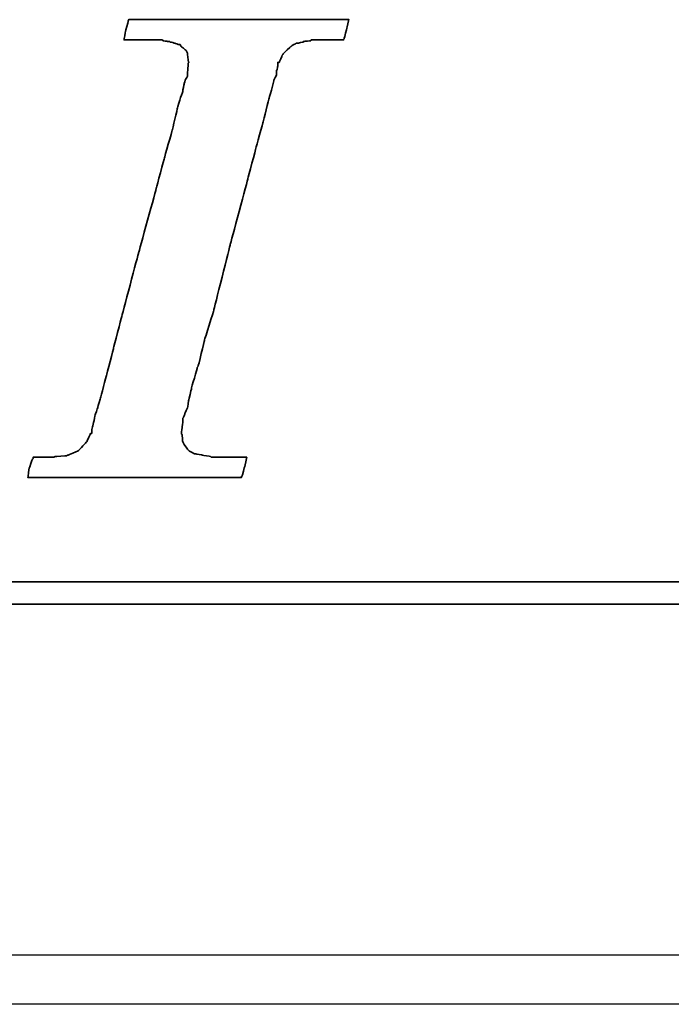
# Model space of a CAD drawing. Header units: millimetres. Extents: x -386 to 3135, y -1989 to 860.
# Tile 221 of 256: x -97.54 to -90.89, y -617.71 to -607.66. Entities that reach past the tile are written whole.
import ezdxf

# ---------------------------------------------------------------- set-up
doc = ezdxf.new("R2010")
doc.units = ezdxf.units.MM
doc.layers.get('0').update_dxf_attribs({"linetype": 'CONTINUOUS'})
doc.layers.add('DIM', color=4, linetype='CONTINUOUS')
doc.layers.add('layer 1', color=7, linetype='CONTINUOUS')

# ---------------------------------------------------------------- blocks, each defined once
blk = doc.blocks.new('TBI MOTION logo(完整正式版)')
at = {"layer": 'layer 1', "color": 22, "lineweight": 35}
for points, knots in [([(-40.59125, -7.94375), (-40.59125, -7.94375), (-40.97375, -7.94375), (-40.97375, -7.94375), (-40.97375, -7.94375), (-40.97375, -7.94375), (-41.38125, -7.94375), (-41.38125, -7.94375), (-41.38125, -7.94375), (-41.38125, -7.94375), (-41.54875, -7.94375), (-41.54875, -7.94375), (-41.54875, -7.94375), (-41.54875, -7.94375), (-41.59875, -7.94375), (-41.59875, -7.94375), (-41.59875, -7.94375), (-41.59875, -7.94375), (-41.88375, -7.94375), (-41.88375, -7.94375), (-41.88375, -7.94375), (-41.88375, -7.94375), (-41.90875, -7.91875), (-41.90875, -7.91875), (-41.90875, -7.91875), (-41.90875, -7.91875), (-42.19875, -7.87125), (-42.19875, -7.87125), (-42.19875, -7.87125), (-42.19875, -7.87125), (-42.43875, -7.82375), (-42.43875, -7.82375), (-42.43875, -7.82375), (-42.43875, -7.82375), (-42.45875, -7.82375), (-42.45875, -7.82375), (-42.45875, -7.82375), (-42.45875, -7.82375), (-42.48625, -7.82375), (-42.48625, -7.82375), (-42.48625, -7.82375), (-42.48625, -7.82375), (-42.67625, -7.72375), (-42.67625, -7.72375), (-42.67625, -7.72375), (-42.67625, -7.72375), (-42.70125, -7.70375), (-42.70125, -7.70375), (-42.70125, -7.70375), (-42.70125, -7.70375), (-42.72375, -7.67875), (-42.72375, -7.67875), (-42.72375, -7.67875), (-42.72375, -7.67875), (-42.86875, -7.48875), (-42.86875, -7.48875), (-42.86875, -7.48875), (-42.86875, -7.48875), (-42.89375, -7.43875), (-42.89375, -7.43875), (-42.89375, -7.43875), (-42.89375, -7.43875), (-42.91875, -7.38875), (-42.91875, -7.38875), (-42.91875, -7.38875), (-42.91875, -7.38875), (-42.93875, -7.12875), (-42.93875, -7.12875), (-42.93875, -7.12875), (-42.93875, -7.12875), (-42.96375, -7.10375), (-42.96375, -7.10375), (-42.96375, -7.10375), (-42.96375, -7.10375), (-42.96375, -7.05375), (-42.96375, -7.05375), (-42.96375, -7.05375), (-42.96375, -7.05375), (-42.96375, -7.00875), (-42.96375, -7.00875), (-42.96375, -7.00875), (-42.96375, -7.00875), (-42.91875, -6.69625), (-42.91875, -6.69625), (-42.91875, -6.69625), (-42.91875, -6.69625), (-42.91875, -6.62375), (-42.91875, -6.62375), (-42.91875, -6.62375), (-42.91875, -6.62375), (-42.91875, -6.59625), (-42.91875, -6.59625), (-42.91875, -6.59625), (-42.91875, -6.59625), (-42.91875, -6.57375), (-42.91875, -6.57375), (-42.91875, -6.57375), (-42.91875, -6.57375), (-42.91875, -6.52875), (-42.91875, -6.52875), (-42.91875, -6.52875), (-42.91875, -6.52875), (-42.89375, -6.50375), (-42.89375, -6.50375), (-42.89375, -6.50375), (-42.89375, -6.50375), (-42.84375, -6.38375), (-42.84375, -6.38375), (-42.84375, -6.38375), (-42.84375, -6.38375), (-42.84375, -6.35875), (-42.84375, -6.35875), (-42.84375, -6.35875), (-42.84375, -6.35875), (-42.74625, -6.14375), (-42.74625, -6.14375), (-42.74625, -6.14375), (-42.74625, -6.14375), (-42.70125, -5.85375), (-42.70125, -5.85375), (-42.70125, -5.85375), (-42.70125, -5.85375), (-42.60375, -5.47125), (-42.60375, -5.47125), (-42.60375, -5.47125), (-42.60375, -5.47125), (-42.60375, -5.44875), (-42.60375, -5.44875), (-42.60375, -5.44875), (-42.60375, -5.44875), (-42.38875, -4.67875), (-42.38875, -4.67875), (-42.38875, -4.67875), (-42.38875, -4.67875), (-42.36375, -4.65375), (-42.36375, -4.65375), (-42.36375, -4.65375), (-42.36375, -4.65375), (-42.12375, -3.69625), (-42.12375, -3.69625), (-42.12375, -3.69625), (-42.12375, -3.69625), (-42.12375, -3.67374), (-42.12375, -3.67374), (-42.12375, -3.67374), (-42.12375, -3.67374), (-41.78875, -2.59374), (-41.78875, -2.59374), (-41.78875, -2.59374), (-41.78875, -2.59374), (-41.18875, -0.19375), (-41.18875, -0.19375), (-41.18875, -0.19375), (-41.18875, -0.19375), (-40.54375, 2.20624), (-40.54375, 2.20624), (-40.54375, 2.20624), (-40.54375, 2.20624), (-40.25375, 3.30875), (-40.25375, 3.30875), (-40.25375, 3.30875), (-40.25375, 3.30875), (-39.98875, 4.27125), (-39.98875, 4.27125), (-39.98875, 4.27125), (-39.98875, 4.27125), (-39.77375, 5.13125), (-39.77375, 5.13125), (-39.77375, 5.13125), (-39.77375, 5.13125), (-39.67875, 5.47125), (-39.67875, 5.47125), (-39.67875, 5.47125), (-39.67875, 5.47125), (-39.60375, 5.75625), (-39.60375, 5.75625), (-39.60375, 5.75625), (-39.60375, 5.75625), (-39.60375, 5.78125), (-39.60375, 5.78125), (-39.60375, 5.78125), (-39.60375, 5.78125), (-39.50875, 5.97125), (-39.50875, 5.97125), (-39.50875, 5.97125), (-39.50875, 5.97125), (-39.50875, 6.13875), (-39.50875, 6.13875), (-39.50875, 6.13875), (-39.50875, 6.13875), (-39.48625, 6.16625), (-39.48625, 6.16625), (-39.48625, 6.16625), (-39.48625, 6.16625), (-39.46125, 6.28625), (-39.46125, 6.28625), (-39.46125, 6.28625), (-39.46125, 6.28625), (-39.46125, 6.42625), (-39.46125, 6.42625), (-39.46125, 6.42625), (-39.46125, 6.42625), (-39.41375, 6.42625), (-39.41375, 6.42625), (-39.41375, 6.42625), (-39.41375, 6.42625), (-39.29375, 6.69125), (-39.29375, 6.69125), (-39.29375, 6.69125), (-39.29375, 6.69125), (-39.26875, 6.74125), (-39.26875, 6.74125), (-39.26875, 6.74125), (-39.26875, 6.74125), (-39.24375, 6.76625), (-39.24375, 6.76625), (-39.24375, 6.76625), (-39.24375, 6.76625), (-38.98375, 7.00624), (-38.98375, 7.00624), (-38.98375, 7.00624), (-38.98375, 7.00624), (-38.95625, 7.02624), (-38.95625, 7.02624), (-38.95625, 7.02624), (-38.95625, 7.02624), (-38.78875, 7.12624), (-38.78875, 7.12624), (-38.78875, 7.12624), (-38.78875, 7.12624), (-38.76375, 7.12624), (-38.76375, 7.12624), (-38.76375, 7.12624), (-38.76375, 7.12624), (-38.74375, 7.12624), (-38.74375, 7.12624), (-38.74375, 7.12624), (-38.74375, 7.12624), (-38.52875, 7.17125), (-38.52875, 7.17125), (-38.52875, 7.17125), (-38.52875, 7.17125), (-38.52875, 7.19624), (-38.52875, 7.19624), (-38.52875, 7.19624), (-38.52875, 7.19624), (-38.50375, 7.19624), (-38.50375, 7.19624), (-38.50375, 7.19624), (-38.50375, 7.19624), (-38.26125, 7.21875), (-38.26125, 7.21875), (-38.26125, 7.21875), (-38.26125, 7.21875), (-38.23875, 7.24624), (-38.23875, 7.24624), (-38.23875, 7.24624), (-38.23875, 7.24624), (-38.21625, 7.24624), (-38.21625, 7.24624), (-38.21625, 7.24624), (-38.21625, 7.24624), (-38.18875, 7.24624), (-38.18875, 7.24624), (-38.18875, 7.24624), (-38.18875, 7.24624), (-37.90375, 7.24624), (-37.90375, 7.24624), (-37.90375, 7.24624), (-37.90375, 7.24624), (-37.85375, 7.24624), (-37.85375, 7.24624), (-37.85375, 7.24624), (-37.85375, 7.24624), (-37.75875, 7.24624), (-37.75875, 7.24624), (-37.75875, 7.24624), (-37.75875, 7.24624), (-37.42375, 7.24624), (-37.42375, 7.24624), (-37.42375, 7.24624), (-37.42375, 7.24624), (-37.08875, 7.24624), (-37.08875, 7.24624), (-37.08875, 7.24624), (-37.08875, 7.24624), (-37.06375, 7.24624), (-37.06375, 7.24624), (-37.06375, 7.24624), (-37.06375, 7.24624), (-37.06375, 7.26624), (-37.06375, 7.26624), (-37.06375, 7.26624), (-37.06375, 7.26624), (-37.03875, 7.29125), (-37.03875, 7.29125), (-37.03875, 7.29125), (-37.03875, 7.29125), (-37.03875, 7.31625), (-37.03875, 7.31625), (-37.03875, 7.31625), (-37.03875, 7.31625), (-36.94125, 7.67625), (-36.94125, 7.67625), (-36.94125, 7.67625), (-36.94125, 7.67625), (-36.86875, 7.98625), (-36.86875, 7.98625), (-36.86875, 7.98625), (-36.86875, 7.98625), (-36.98875, 7.98625), (-36.98875, 7.98625), (-36.98875, 7.98625), (-36.98875, 7.98625), (-37.42375, 7.98625), (-37.42375, 7.98625), (-37.42375, 7.98625), (-37.42375, 7.98625), (-37.94875, 7.98625), (-37.94875, 7.98625), (-37.94875, 7.98625), (-37.94875, 7.98625), (-38.57375, 7.98625), (-38.57375, 7.98625), (-38.57375, 7.98625), (-38.57375, 7.98625), (-39.29375, 7.98625), (-39.29375, 7.98625), (-39.29375, 7.98625), (-39.29375, 7.98625), (-40.82875, 7.98625), (-40.82875, 7.98625), (-40.82875, 7.98625), (-40.82875, 7.98625), (-42.36375, 7.98625), (-42.36375, 7.98625), (-42.36375, 7.98625), (-42.36375, 7.98625), (-43.08375, 7.98625), (-43.08375, 7.98625), (-43.08375, 7.98625), (-43.08375, 7.98625), (-43.70875, 7.98625), (-43.70875, 7.98625), (-43.70875, 7.98625), (-43.70875, 7.98625), (-44.23375, 7.98625), (-44.23375, 7.98625), (-44.23375, 7.98625), (-44.23375, 7.98625), (-44.66875, 7.98625), (-44.66875, 7.98625), (-44.66875, 7.98625), (-44.66875, 7.98625), (-44.88375, 7.98625), (-44.88375, 7.98625), (-44.88375, 7.98625), (-44.88375, 7.98625), (-44.90875, 7.94125), (-44.90875, 7.94125), (-44.90875, 7.94125), (-44.90875, 7.94125), (-44.90875, 7.91625), (-44.90875, 7.91625), (-44.90875, 7.91625), (-44.90875, 7.91625), (-45.00375, 7.55625), (-45.00375, 7.55625), (-45.00375, 7.55625), (-45.00375, 7.55625), (-45.05375, 7.24624), (-45.05375, 7.24624), (-45.05375, 7.24624), (-45.05375, 7.24624), (-44.61875, 7.24624), (-44.61875, 7.24624), (-44.61875, 7.24624), (-44.61875, 7.24624), (-44.11375, 7.24624), (-44.11375, 7.24624), (-44.11375, 7.24624), (-44.11375, 7.24624), (-43.99375, 7.24624), (-43.99375, 7.24624), (-43.99375, 7.24624), (-43.99375, 7.24624), (-43.94625, 7.24624), (-43.94625, 7.24624), (-43.94625, 7.24624), (-43.94625, 7.24624), (-43.92374, 7.24624), (-43.92374, 7.24624), (-43.92374, 7.24624), (-43.92374, 7.24624), (-43.65875, 7.24624), (-43.65875, 7.24624), (-43.65875, 7.24624), (-43.65875, 7.24624), (-43.63875, 7.21875), (-43.63875, 7.21875), (-43.63875, 7.21875), (-43.63875, 7.21875), (-43.46875, 7.19624), (-43.46875, 7.19624), (-43.46875, 7.19624), (-43.46875, 7.19624), (-43.39875, 7.19624), (-43.39875, 7.19624), (-43.39875, 7.19624), (-43.39875, 7.19624), (-43.37125, 7.17125), (-43.37125, 7.17125), (-43.37125, 7.17125), (-43.37125, 7.17125), (-43.34875, 7.17125), (-43.34875, 7.17125), (-43.34875, 7.17125), (-43.34875, 7.17125), (-43.20375, 7.12624), (-43.20375, 7.12624), (-43.20375, 7.12624), (-43.20375, 7.12624), (-43.05875, 7.07624), (-43.05875, 7.07624), (-43.05875, 7.07624), (-43.05875, 7.07624), (-43.01375, 7.07624), (-43.01375, 7.07624), (-43.01375, 7.07624), (-43.01375, 7.07624), (-42.98875, 7.02624), (-42.98875, 7.02624), (-42.98875, 7.02624), (-42.98875, 7.02624), (-42.79875, 6.86125), (-42.79875, 6.86125), (-42.79875, 6.86125), (-42.79875, 6.86125), (-42.77375, 6.81125), (-42.77375, 6.81125), (-42.77375, 6.81125), (-42.77375, 6.81125), (-42.74625, 6.76625), (-42.74625, 6.76625), (-42.74625, 6.76625), (-42.74625, 6.76625), (-42.72375, 6.47625), (-42.72375, 6.47625), (-42.72375, 6.47625), (-42.72375, 6.47625), (-42.70125, 6.45124), (-42.70125, 6.45124), (-42.70125, 6.45124), (-42.70125, 6.45124), (-42.70125, 6.42625), (-42.70125, 6.42625), (-42.70125, 6.42625), (-42.70125, 6.42625), (-42.72375, 6.40625), (-42.72375, 6.40625), (-42.72375, 6.40625), (-42.72375, 6.40625), (-42.74625, 5.97125), (-42.74625, 5.97125), (-42.74625, 5.97125), (-42.74625, 5.97125), (-42.74625, 5.94625), (-42.74625, 5.94625), (-42.74625, 5.94625), (-42.74625, 5.94625), (-42.74625, 5.92625), (-42.74625, 5.92625), (-42.74625, 5.92625), (-42.74625, 5.92625), (-42.77375, 5.87625), (-42.77375, 5.87625), (-42.77375, 5.87625), (-42.77375, 5.87625), (-42.81875, 5.80625), (-42.81875, 5.80625), (-42.81875, 5.80625), (-42.81875, 5.80625), (-42.86875, 5.63625), (-42.86875, 5.63625), (-42.86875, 5.63625), (-42.86875, 5.63625), (-42.91875, 5.39625), (-42.91875, 5.39625), (-42.91875, 5.39625), (-42.91875, 5.39625), (-42.91875, 5.37124), (-42.91875, 5.37124), (-42.91875, 5.37124), (-42.91875, 5.37124), (-43.01375, 5.10874), (-43.01375, 5.10874), (-43.01375, 5.10874), (-43.01375, 5.10874), (-43.10875, 4.77124), (-43.10875, 4.77124), (-43.10875, 4.77124), (-43.10875, 4.77124), (-43.29875, 3.95625), (-43.29875, 3.95625), (-43.29875, 3.95625), (-43.29875, 3.95625), (-43.58875, 2.95125), (-43.58875, 2.95125), (-43.58875, 2.95125), (-43.58875, 2.95125), (-43.87375, 1.87125), (-43.87375, 1.87125), (-43.87375, 1.87125), (-43.87375, 1.87125), (-44.52625, -0.50374), (-44.52625, -0.50374), (-44.52625, -0.50374), (-44.52625, -0.50374), (-45.14875, -2.85375), (-45.14875, -2.85375), (-45.14875, -2.85375), (-45.14875, -2.85375), (-45.43375, -3.95875), (-45.43375, -3.95875), (-45.43375, -3.95875), (-45.43375, -3.95875), (-45.69875, -4.96875), (-45.69875, -4.96875), (-45.69875, -4.96875), (-45.69875, -4.96875), (-45.91375, -5.78375), (-45.91375, -5.78375), (-45.91375, -5.78375), (-45.91375, -5.78375), (-46.01375, -6.11875), (-46.01375, -6.11875), (-46.01375, -6.11875), (-46.01375, -6.11875), (-46.01375, -6.14375), (-46.01375, -6.14375), (-46.01375, -6.14375), (-46.01375, -6.14375), (-46.10875, -6.40875), (-46.10875, -6.40875), (-46.10875, -6.40875), (-46.10875, -6.40875), (-46.15375, -6.64875), (-46.15375, -6.64875), (-46.15375, -6.64875), (-46.15375, -6.64875), (-46.20375, -6.83875), (-46.20375, -6.83875), (-46.20375, -6.83875), (-46.20375, -6.83875), (-46.22875, -6.93375), (-46.22875, -6.93375), (-46.22875, -6.93375), (-46.22875, -6.93375), (-46.22875, -7.07875), (-46.22875, -7.07875), (-46.22875, -7.07875), (-46.22875, -7.07875), (-46.27375, -7.07875), (-46.27375, -7.07875), (-46.27375, -7.07875), (-46.27375, -7.07875), (-46.39375, -7.34375), (-46.39375, -7.34375), (-46.39375, -7.34375), (-46.39375, -7.34375), (-46.39375, -7.36875), (-46.39375, -7.36875), (-46.39375, -7.36875), (-46.39375, -7.36875), (-46.42125, -7.38875), (-46.42125, -7.38875), (-46.42125, -7.38875), (-46.42125, -7.38875), (-46.68375, -7.67875), (-46.68375, -7.67875), (-46.68375, -7.67875), (-46.68375, -7.67875), (-46.70875, -7.70375), (-46.70875, -7.70375), (-46.70875, -7.70375), (-46.70875, -7.70375), (-46.75375, -7.72375), (-46.75375, -7.72375), (-46.75375, -7.72375), (-46.75375, -7.72375), (-47.08875, -7.87125), (-47.08875, -7.87125), (-47.08875, -7.87125), (-47.08875, -7.87125), (-47.11625, -7.87125), (-47.11625, -7.87125), (-47.11625, -7.87125), (-47.11625, -7.87125), (-47.13875, -7.89375), (-47.13875, -7.89375), (-47.13875, -7.89375), (-47.13875, -7.89375), (-47.56875, -7.91875), (-47.56875, -7.91875), (-47.56875, -7.91875), (-47.56875, -7.91875), (-47.59625, -7.94375), (-47.59625, -7.94375), (-47.59625, -7.94375), (-47.59625, -7.94375), (-47.64375, -7.94375), (-47.64375, -7.94375), (-47.64375, -7.94375), (-47.64375, -7.94375), (-47.73625, -7.94375), (-47.73625, -7.94375), (-47.73625, -7.94375), (-47.73625, -7.94375), (-48.07375, -7.94375), (-48.07375, -7.94375), (-48.07375, -7.94375), (-48.07375, -7.94375), (-48.36125, -7.94375), (-48.36125, -7.94375), (-48.36125, -7.94375), (-48.36125, -7.94375), (-48.36125, -7.96625), (-48.36125, -7.96625), (-48.36125, -7.96625), (-48.36125, -7.96625), (-48.36125, -7.99125), (-48.36125, -7.99125), (-48.36125, -7.99125), (-48.36125, -7.99125), (-48.38875, -8.01375), (-48.38875, -8.01375), (-48.38875, -8.01375), (-48.38875, -8.01375), (-48.50875, -8.34875), (-48.50875, -8.34875), (-48.50875, -8.34875), (-48.50875, -8.34875), (-48.55375, -8.68625), (-48.55375, -8.68625), (-48.55375, -8.68625), (-48.55375, -8.68625), (-48.45875, -8.68625), (-48.45875, -8.68625), (-48.45875, -8.68625), (-48.45875, -8.68625), (-48.07375, -8.68625), (-48.07375, -8.68625), (-48.07375, -8.68625), (-48.07375, -8.68625), (-47.52375, -8.68625), (-47.52375, -8.68625), (-47.52375, -8.68625), (-47.52375, -8.68625), (-46.92375, -8.68625), (-46.92375, -8.68625), (-46.92375, -8.68625), (-46.92375, -8.68625), (-46.25375, -8.68625), (-46.25375, -8.68625), (-46.25375, -8.68625), (-46.25375, -8.68625), (-46.20375, -8.68625), (-46.20375, -8.68625), (-46.20375, -8.68625), (-46.20375, -8.68625), (-44.71375, -8.68625), (-44.71375, -8.68625), (-44.71375, -8.68625), (-44.71375, -8.68625), (-43.22875, -8.68625), (-43.22875, -8.68625), (-43.22875, -8.68625), (-43.22875, -8.68625), (-42.55875, -8.68625), (-42.55875, -8.68625), (-42.55875, -8.68625), (-42.55875, -8.68625), (-42.50875, -8.68625), (-42.50875, -8.68625), (-42.50875, -8.68625), (-42.50875, -8.68625), (-41.93375, -8.68625), (-41.93375, -8.68625), (-41.93375, -8.68625), (-41.93375, -8.68625), (-41.38125, -8.68625), (-41.38125, -8.68625), (-41.38125, -8.68625), (-41.38125, -8.68625), (-40.97375, -8.68625), (-40.97375, -8.68625), (-40.97375, -8.68625), (-40.97375, -8.68625), (-40.78125, -8.68625), (-40.78125, -8.68625), (-40.78125, -8.68625), (-40.78125, -8.68625), (-40.78125, -8.63875), (-40.78125, -8.63875), (-40.78125, -8.63875), (-40.78125, -8.63875), (-40.75875, -8.63875), (-40.75875, -8.63875), (-40.75875, -8.63875), (-40.75875, -8.63875), (-40.66375, -8.27875), (-40.66375, -8.27875), (-40.66375, -8.27875), (-40.66375, -8.27875), (-40.59125, -7.94375), (-40.59125, -7.94375)], [0, 0, 0, 0, 0.00558659, 0.00558659, 0.00558659, 0.0055866, 0.01117318, 0.01117318, 0.01117318, 0.01117319, 0.01675978, 0.01675978, 0.01675978, 0.01675979, 0.02234637, 0.02234637, 0.02234637, 0.02234638, 0.02793296, 0.02793296, 0.02793296, 0.02793297, 0.03351955, 0.03351955, 0.03351955, 0.03351956, 0.03910615, 0.03910615, 0.03910615, 0.03910616, 0.04469274, 0.04469274, 0.04469274, 0.04469275, 0.05027933, 0.05027933, 0.05027933, 0.05027934, 0.05586592, 0.05586592, 0.05586592, 0.05586593, 0.06145251, 0.06145251, 0.06145251, 0.06145252, 0.06703911, 0.06703911, 0.06703911, 0.06703912, 0.0726257, 0.0726257, 0.0726257, 0.07262571, 0.07821229, 0.07821229, 0.07821229, 0.0782123, 0.08379888, 0.08379888, 0.08379888, 0.08379889, 0.08938547, 0.08938547, 0.08938547, 0.08938548, 0.09497207, 0.09497207, 0.09497207, 0.09497208, 0.10055866, 0.10055866, 0.10055866, 0.10055867, 0.10614525, 0.10614525, 0.10614525, 0.10614526, 0.11173184, 0.11173184, 0.11173184, 0.11173185, 0.11731844, 0.11731844, 0.11731844, 0.11731845, 0.12290503, 0.12290503, 0.12290503, 0.12290504, 0.12849162, 0.12849162, 0.12849162, 0.12849163, 0.13407821, 0.13407821, 0.13407821, 0.13407822, 0.1396648, 0.1396648, 0.1396648, 0.13966481, 0.1452514, 0.1452514, 0.1452514, 0.14525141, 0.15083799, 0.15083799, 0.15083799, 0.150838, 0.15642458, 0.15642458, 0.15642458, 0.15642459, 0.16201117, 0.16201117, 0.16201117, 0.16201118, 0.16759777, 0.16759777, 0.16759777, 0.16759778, 0.17318436, 0.17318436, 0.17318436, 0.17318437, 0.17877095, 0.17877095, 0.17877095, 0.17877096, 0.18435754, 0.18435754, 0.18435754, 0.18435755, 0.18994413, 0.18994413, 0.18994413, 0.18994414, 0.19553073, 0.19553073, 0.19553073, 0.19553074, 0.20111732, 0.20111732, 0.20111732, 0.20111733, 0.20670391, 0.20670391, 0.20670391, 0.20670392, 0.2122905, 0.2122905, 0.2122905, 0.21229051, 0.21787709, 0.21787709, 0.21787709, 0.2178771, 0.22346369, 0.22346369, 0.22346369, 0.2234637, 0.22905028, 0.22905028, 0.22905028, 0.22905029, 0.23463687, 0.23463687, 0.23463687, 0.23463688, 0.24022346, 0.24022346, 0.24022346, 0.24022347, 0.24581006, 0.24581006, 0.24581006, 0.24581007, 0.25139665, 0.25139665, 0.25139665, 0.25139666, 0.25698324, 0.25698324, 0.25698324, 0.25698325, 0.26256983, 0.26256983, 0.26256983, 0.26256984, 0.26815642, 0.26815642, 0.26815642, 0.26815643, 0.27374302, 0.27374302, 0.27374302, 0.27374303, 0.27932961, 0.27932961, 0.27932961, 0.27932962, 0.2849162, 0.2849162, 0.2849162, 0.28491621, 0.29050279, 0.29050279, 0.29050279, 0.2905028, 0.29608939, 0.29608939, 0.29608939, 0.2960894, 0.30167598, 0.30167598, 0.30167598, 0.30167599, 0.30726257, 0.30726257, 0.30726257, 0.30726258, 0.31284916, 0.31284916, 0.31284916, 0.31284917, 0.31843575, 0.31843575, 0.31843575, 0.31843576, 0.32402235, 0.32402235, 0.32402235, 0.32402236, 0.32960894, 0.32960894, 0.32960894, 0.32960895, 0.33519553, 0.33519553, 0.33519553, 0.33519554, 0.34078212, 0.34078212, 0.34078212, 0.34078213, 0.34636872, 0.34636872, 0.34636872, 0.34636873, 0.35195531, 0.35195531, 0.35195531, 0.35195532, 0.3575419, 0.3575419, 0.3575419, 0.35754191, 0.36312849, 0.36312849, 0.36312849, 0.3631285, 0.36871508, 0.36871508, 0.36871508, 0.36871509, 0.37430168, 0.37430168, 0.37430168, 0.37430169, 0.37988827, 0.37988827, 0.37988827, 0.37988828, 0.38547486, 0.38547486, 0.38547486, 0.38547487, 0.39106145, 0.39106145, 0.39106145, 0.39106146, 0.39664804, 0.39664804, 0.39664804, 0.39664805, 0.40223464, 0.40223464, 0.40223464, 0.40223465, 0.40782123, 0.40782123, 0.40782123, 0.40782124, 0.41340782, 0.41340782, 0.41340782, 0.41340783, 0.41899441, 0.41899441, 0.41899441, 0.41899442, 0.42458101, 0.42458101, 0.42458101, 0.42458102, 0.4301676, 0.4301676, 0.4301676, 0.43016761, 0.43575419, 0.43575419, 0.43575419, 0.4357542, 0.44134078, 0.44134078, 0.44134078, 0.44134079, 0.44692737, 0.44692737, 0.44692737, 0.44692738, 0.45251397, 0.45251397, 0.45251397, 0.45251398, 0.45810056, 0.45810056, 0.45810056, 0.45810057, 0.46368715, 0.46368715, 0.46368715, 0.46368716, 0.46927374, 0.46927374, 0.46927374, 0.46927375, 0.47486034, 0.47486034, 0.47486034, 0.47486035, 0.48044693, 0.48044693, 0.48044693, 0.48044694, 0.48603352, 0.48603352, 0.48603352, 0.48603353, 0.49162011, 0.49162011, 0.49162011, 0.49162012, 0.4972067, 0.4972067, 0.4972067, 0.49720671, 0.5027933, 0.5027933, 0.5027933, 0.50279331, 0.50837989, 0.50837989, 0.50837989, 0.5083799, 0.51396648, 0.51396648, 0.51396648, 0.51396649, 0.51955307, 0.51955307, 0.51955307, 0.51955308, 0.52513966, 0.52513966, 0.52513966, 0.52513967, 0.53072626, 0.53072626, 0.53072626, 0.53072627, 0.53631285, 0.53631285, 0.53631285, 0.53631286, 0.54189944, 0.54189944, 0.54189944, 0.54189945, 0.54748603, 0.54748603, 0.54748603, 0.54748604, 0.55307263, 0.55307263, 0.55307263, 0.55307264, 0.55865922, 0.55865922, 0.55865922, 0.55865923, 0.56424581, 0.56424581, 0.56424581, 0.56424582, 0.5698324, 0.5698324, 0.5698324, 0.56983241, 0.57541899, 0.57541899, 0.57541899, 0.575419, 0.58100559, 0.58100559, 0.58100559, 0.5810056, 0.58659218, 0.58659218, 0.58659218, 0.58659219, 0.59217877, 0.59217877, 0.59217877, 0.59217878, 0.59776536, 0.59776536, 0.59776536, 0.59776537, 0.60335196, 0.60335196, 0.60335196, 0.60335197, 0.60893855, 0.60893855, 0.60893855, 0.60893856, 0.61452514, 0.61452514, 0.61452514, 0.61452515, 0.62011173, 0.62011173, 0.62011173, 0.62011174, 0.62569832, 0.62569832, 0.62569832, 0.62569833, 0.63128492, 0.63128492, 0.63128492, 0.63128493, 0.63687151, 0.63687151, 0.63687151, 0.63687152, 0.6424581, 0.6424581, 0.6424581, 0.64245811, 0.64804469, 0.64804469, 0.64804469, 0.6480447, 0.65363128, 0.65363128, 0.65363128, 0.65363129, 0.65921788, 0.65921788, 0.65921788, 0.65921789, 0.66480447, 0.66480447, 0.66480447, 0.66480448, 0.67039106, 0.67039106, 0.67039106, 0.67039107, 0.67597765, 0.67597765, 0.67597765, 0.67597766, 0.68156425, 0.68156425, 0.68156425, 0.68156426, 0.68715084, 0.68715084, 0.68715084, 0.68715085, 0.69273743, 0.69273743, 0.69273743, 0.69273744, 0.69832402, 0.69832402, 0.69832402, 0.69832403, 0.70391061, 0.70391061, 0.70391061, 0.70391062, 0.70949721, 0.70949721, 0.70949721, 0.70949722, 0.7150838, 0.7150838, 0.7150838, 0.71508381, 0.72067039, 0.72067039, 0.72067039, 0.7206704, 0.72625698, 0.72625698, 0.72625698, 0.72625699, 0.73184358, 0.73184358, 0.73184358, 0.73184359, 0.73743017, 0.73743017, 0.73743017, 0.73743018, 0.74301676, 0.74301676, 0.74301676, 0.74301677, 0.74860335, 0.74860335, 0.74860335, 0.74860336, 0.75418994, 0.75418994, 0.75418994, 0.75418995, 0.75977654, 0.75977654, 0.75977654, 0.75977655, 0.76536313, 0.76536313, 0.76536313, 0.76536314, 0.77094972, 0.77094972, 0.77094972, 0.77094973, 0.77653631, 0.77653631, 0.77653631, 0.77653632, 0.78212291, 0.78212291, 0.78212291, 0.78212292, 0.7877095, 0.7877095, 0.7877095, 0.78770951, 0.79329609, 0.79329609, 0.79329609, 0.7932961, 0.79888268, 0.79888268, 0.79888268, 0.79888269, 0.80446927, 0.80446927, 0.80446927, 0.80446928, 0.81005587, 0.81005587, 0.81005587, 0.81005588, 0.81564246, 0.81564246, 0.81564246, 0.81564247, 0.82122905, 0.82122905, 0.82122905, 0.82122906, 0.82681564, 0.82681564, 0.82681564, 0.82681565, 0.83240223, 0.83240223, 0.83240223, 0.83240224, 0.83798883, 0.83798883, 0.83798883, 0.83798884, 0.84357542, 0.84357542, 0.84357542, 0.84357543, 0.84916201, 0.84916201, 0.84916201, 0.84916202, 0.8547486, 0.8547486, 0.8547486, 0.85474861, 0.8603352, 0.8603352, 0.8603352, 0.86033521, 0.86592179, 0.86592179, 0.86592179, 0.8659218, 0.87150838, 0.87150838, 0.87150838, 0.87150839, 0.87709497, 0.87709497, 0.87709497, 0.87709498, 0.88268156, 0.88268156, 0.88268156, 0.88268157, 0.88826816, 0.88826816, 0.88826816, 0.88826817, 0.89385475, 0.89385475, 0.89385475, 0.89385476, 0.89944134, 0.89944134, 0.89944134, 0.89944135, 0.90502793, 0.90502793, 0.90502793, 0.90502794, 0.91061453, 0.91061453, 0.91061453, 0.91061454, 0.91620112, 0.91620112, 0.91620112, 0.91620113, 0.92178771, 0.92178771, 0.92178771, 0.92178772, 0.9273743, 0.9273743, 0.9273743, 0.92737431, 0.93296089, 0.93296089, 0.93296089, 0.9329609, 0.93854749, 0.93854749, 0.93854749, 0.9385475, 0.94413408, 0.94413408, 0.94413408, 0.94413409, 0.94972067, 0.94972067, 0.94972067, 0.94972068, 0.95530726, 0.95530726, 0.95530726, 0.95530727, 0.96089385, 0.96089385, 0.96089385, 0.96089386, 0.96648045, 0.96648045, 0.96648045, 0.96648046, 0.97206704, 0.97206704, 0.97206704, 0.97206705, 0.97765363, 0.97765363, 0.97765363, 0.97765364, 0.98324022, 0.98324022, 0.98324022, 0.98324023, 0.98882682, 0.98882682, 0.98882682, 0.98882683, 0.99441341, 0.99441341, 0.99441341, 0.99441342, 1, 1, 1, 1]), ([(75.90875, -9.47875), (75.90875, -9.47875), (75.90875, -12.28625), (75.90875, -12.28625), (75.90875, -12.28625), (75.90875, -12.28625), (75.90875, -12.47875), (75.90875, -12.47875), (75.90875, -12.47875), (75.90875, -12.47875), (75.71625, -12.47875), (75.71625, -12.47875), (75.71625, -12.47875), (75.71625, -12.47875), (-88.32875, -12.47875), (-88.32875, -12.47875), (-88.32875, -12.47875), (-88.32875, -12.47875), (-88.32875, -13.29375), (-88.32875, -13.29375), (-88.32875, -13.29375), (-88.32875, -13.29375), (82.89125, -13.29375), (82.89125, -13.29375), (82.89125, -13.29375), (82.89125, -13.29375), (75.90875, -9.47875), (75.90875, -9.47875)], [0, 0, 0, 0, 0.14285714, 0.14285714, 0.14285714, 0.14285715, 0.28571429, 0.28571429, 0.28571429, 0.2857143, 0.42857143, 0.42857143, 0.42857143, 0.42857144, 0.57142857, 0.57142857, 0.57142857, 0.57142858, 0.71428571, 0.71428571, 0.71428571, 0.71428572, 0.85714286, 0.85714286, 0.85714286, 0.85714287, 1, 1, 1, 1])]:
    blk.add_open_spline(points, degree=3, knots=knots, dxfattribs=at)

msp = doc.modelspace()

# ---------------------------------------------------------------- linework, layer by layer
at = {"linetype": 'Continuous'}
msp.add_line((111.594, -617.206), (-146.894, -617.206), dxfattribs=at)
msp.add_open_spline([(111.474, -617.706), (-146.894, -617.706)], degree=1, dxfattribs=at)

# ---------------------------------------------------------------- block references
at = {"layer": 'DIM', "color": 7, "xscale": 0.2802190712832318, "yscale": 0.2802190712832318, "zscale": 0.2802190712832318}
msp.add_blockref('TBI MOTION logo(完整正式版)', (-83.851, -609.897), dxfattribs=at)

doc.saveas('drawing.dxf')
